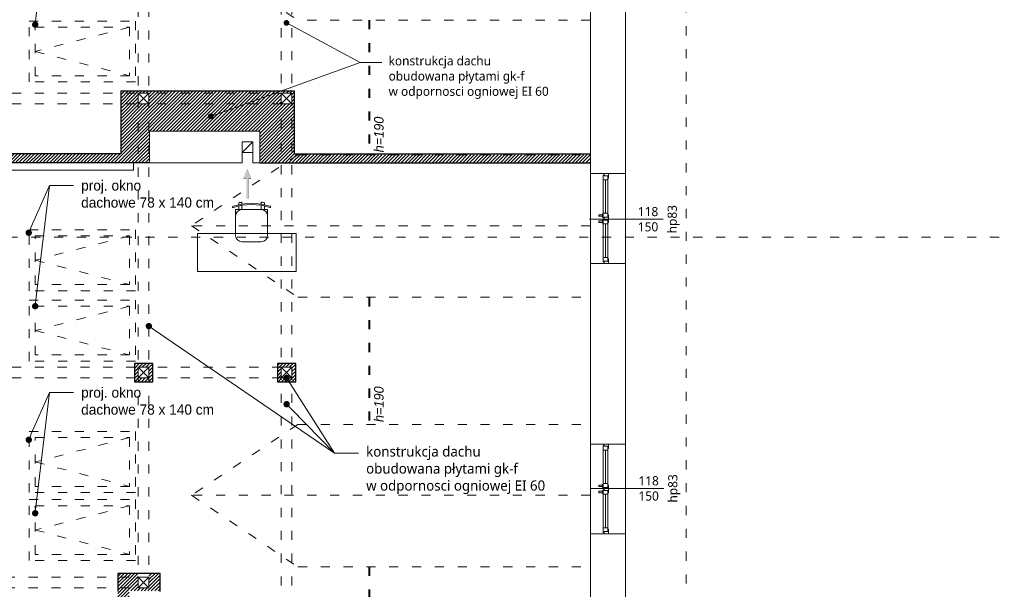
# Model space of a CAD drawing. Header units: millimetres. Extents: x -221 to 149158, y -114258 to 0.
# Tile 25 of 219: x 128173 to 129467, y -95771 to -95023. Entities that reach past the tile are written whole.
import ezdxf
from ezdxf import colors
from ezdxf.entities.mleader import LeaderData, LeaderLine
from ezdxf.enums import TextEntityAlignment as Align
from ezdxf.math import Vec2, Vec3

# ---------------------------------------------------------------- set-up
doc = ezdxf.new("R2010")
doc.units = ezdxf.units.MM
doc.linetypes.add('ACAD_ISO03W100', pattern=[30, 12, -18])
doc.layers.get('0').update_dxf_attribs({"lineweight": 0})
for name, color, linetype, lineweight, true_color in [('A-przekrycieram.ART', 7, 'Continuous', 0, 0xffffff), ('instalacje_arch', 7, 'Continuous', 30, 0xd60000), ('wypełnienie 2', 7, 'Continuous', 0, 0x363636)]:
    doc.layers.add(name, color=color, linetype=linetype, lineweight=lineweight, true_color=true_color)
for name, color, linetype, lineweight in [('OPIS', 4, 'Continuous', 9), ('opis..KF', 250, 'Continuous', 15), ('pomocnicza', 30, 'Continuous', 0), ('stolarka_arch', 250, 'Continuous', 5), ('wentylacja..KF', 202, 'Continuous', 15), ('ściana pro..KF', 222, 'Continuous', 30), ('ściany ist..KF', 61, 'Continuous', 5)]:
    doc.layers.add(name, color=color, linetype=linetype, lineweight=lineweight)
doc.styles.add('ARCH', font='segoeuil.ttf')
pattern_1 = [(45, (-308.0725, -60182.9095), (-2.24506403, 2.24506403), [])]

# ---------------------------------------------------------------- blocks, each defined once
blk = doc.blocks.new('*U1677')
at = {"layer": 'A-przekrycieram.ART'}
h = blk.add_hatch(color=256, dxfattribs=at)
h.dxf.hatch_style = 1
h.paths.add_polyline_path([(0, 4200), (5940, 4200), (5940, 0), (0, 0)])
h.paths.add_polyline_path([(200, 4100), (5840, 4100), (5840, 100), (200, 100)], flags=16)
blk = doc.blocks.new('*U632')
at = {"layer": 'stolarka_arch', "lineweight": 0}
blk.add_lwpolyline([(0, 0), (118, 0), (118, -46), (0, -46)], close=True, dxfattribs=at)
at = {"layer": 'stolarka_arch'}
for points in [[(0, -22), (6, -22), (6, -23), (3, -23), (3, -28), (0, -28)], [(3, -23), (8, -23), (8, -29), (2, -29), (2, -28), (3, -28)], [(8, -26), (52, -26), (52, -23), (8, -23)], [(57, -23), (52, -23), (52, -29), (58, -29), (58, -28), (57, -28)], [(54, -22), (64, -22), (64, -23), (61, -23), (61, -28), (57, -28), (57, -23), (54, -23)], [(61, -23), (66, -23), (66, -29), (60, -29), (60, -28), (61, -28)], [(110, -26), (66, -26), (66, -23), (110, -23)], [(115, -23), (110, -23), (110, -29), (116, -29), (116, -28), (115, -28)], [(118, -22), (112, -22), (112, -23), (115, -23), (115, -28), (118, -28)], [(8, -26), (52, -26), (52, -29), (8, -29)], [(57, -30), (53, -30), (53, -29), (57, -29)], [(56, -35), (54, -35), (54, -30), (56, -30)], [(65, -30), (61, -30), (61, -29), (65, -29)], [(64, -35), (62, -35), (62, -30), (64, -30)], [(110, -26), (66, -26), (66, -29), (110, -29)]]:
    blk.add_lwpolyline(points, close=True, dxfattribs=at)
blk = doc.blocks.new('*U619')
at = {"layer": 'opis..KF'}
blk.add_line((20, 0), (-77, 0), dxfattribs=at)
at = {"layer": 'opis..KF', "style": 'ARCH', "flags": 12}
for tag, p in [('150', (0, 10)), ('120', (0, -10))]:
    blk.add_attdef(tag, text='', height=12, dxfattribs=at).set_placement(p, align=Align.MIDDLE_CENTER)
blk.add_attdef('hp', text='', height=12, rotation=90, dxfattribs=at).set_placement((31.7, 0), align=Align.MIDDLE_CENTER)
blk = doc.blocks.new('*U620')
at = {"layer": 'opis..KF'}
blk.add_line((20, 0), (-77, 0), dxfattribs=at)
at = {"layer": 'opis..KF', "style": 'ARCH', "flags": 12}
for tag, p in [('150', (0, 10)), ('120', (0, -10))]:
    blk.add_attdef(tag, text='', height=12, dxfattribs=at).set_placement(p, align=Align.MIDDLE_CENTER)
blk.add_attdef('hp', text='', height=12, rotation=90, dxfattribs=at).set_placement((31.7, 0), align=Align.MIDDLE_CENTER)
blk = doc.blocks.new('*U517')
at = {"layer": 'instalacje_arch', "color": 41, "linetype": 'ACAD_ISO03W100', "lineweight": 9, "true_color": 0xf4ee51}
blk.add_line((0, -2912.1), (0, -145), dxfattribs=at)
at = {"layer": 'instalacje_arch', "color": 41, "true_color": 0xf4ee51, "style": 'ARCH'}
for tag, p in [('P1', (0, 0)), ('P2', (0, -3057.1))]:
    blk.add_attdef(tag, text='', height=20, rotation=90, dxfattribs=at).set_placement(p, align=Align.MIDDLE_CENTER)
blk = doc.blocks.new('krzesło')
for p, q in [((5.7, 41.6), (5.7, 41.6)), ((1.8, 29.3), (-0.8, 29.3)), ((2.6, 33.5), (0, 33.5)), ((9.1, 29.3), (3.5, 29.3)), ((9.1, 33.5), (4.3, 33.5)), ((9.1, 37.7), (42.8, 37.7)), ((9.1, -4.4), (9.1, 37.7)), ((51.2, 29.3), (51.2, 4)), ((1.8, 4), (-0.8, 4)), ((9.1, 4), (3.5, 4)), ((2.6, -0.2), (0, -0.2)), ((9.1, -0.2), (4.3, -0.2)), ((5.7, -8.3), (5.7, -8.3)), ((42.8, -4.4), (9.1, -4.4))]:
    blk.add_line(p, q)
for centre, radius, start, end in [((79.1, 16.7), 78.3, 161.8381, 198.1619), ((79.1, 16.7), 76.7, 161.8381, 198.1619), ((5.5, 40.8), 0.841, 71.2164, 161.8381), ((5.5, 40.8), 0.841, 341.8381, 71.2164), ((79.1, 16.7), 80.9, 167.9968, 171.0267), ((17.5, 29.3), 8.41, 90, 180), ((42.8, 29.3), 8.41, 0, 90), ((79.1, 16.7), 80.9, 188.9733, 192.0032), ((17.5, 4), 8.41, 180, 270), ((42.8, 4), 8.41, 270, 0), ((5.5, -7.5), 0.841, 198.1619, 288.7836), ((5.5, -7.5), 0.841, 288.7836, 18.1619)]:
    blk.add_arc(centre, radius, start, end)
blk = doc.blocks.new('_Dot')
at = {"color": 0, "linetype": 'ByBlock', "lineweight": -2}
blk.add_line((-0.5, 0), (-1, 0), dxfattribs=at)
at = {"color": 0, "linetype": 'ByBlock', "const_width": 0.5}
blk.add_lwpolyline([(-0.25, 0, 1), (0.25, 0, 1)], format="xyb", close=True, dxfattribs=at)
blk = doc.blocks.new('*U1657')
at = {"layer": 'wentylacja..KF', "lineweight": 5}
h = blk.add_hatch(color=256, dxfattribs=at)
h.dxf.hatch_style = 1
h.paths.add_polyline_path([(12.5, 5), (12.5, 1.2), (38.5, 1.2), (38.5, -1.3), (12.5, -1.3), (12.5, -5), (0, 0)])
at = {"layer": 'wentylacja..KF', "color": 240, "const_width": 0.239}
blk.add_lwpolyline([(12.5, 5), (12.5, 1.2), (38.5, 1.2), (38.5, -1.3), (12.5, -1.3), (12.5, -5), (0, 0)], close=True, dxfattribs=at)

msp = doc.modelspace()

# ---------------------------------------------------------------- hatches: boundary and pattern name
at = {"layer": 'wypełnienie 2', "linetype": 'ByBlock'}
h = msp.add_hatch(dxfattribs=at)
h.set_pattern_fill('ANSI31', color=256)
h.set_pattern_definition(pattern_1)
h.paths.add_polyline_path([(128922.9, -95200.86), (128538.53, -95200.86), (128530.65, -95206.11), (128530.65, -95211.36), (128922.9, -95211.36)])
h.paths.add_polyline_path([(128538.53, -95200.86), (128632.4, -95200.86), (128632.4, -95199.36), (128533.65, -95199.36), (128533.65, -95116.86), (128530.65, -95116.86), (128530.65, -95206.11)])
h.paths.add_polyline_path([(128530.65, -95133.86), (128516.65, -95133.86), (128516.65, -95211.36), (128522.77, -95211.36), (128530.65, -95206.11)])
h.paths.add_polyline_path([(128530.65, -95206.11), (128522.77, -95211.36), (128530.65, -95211.36)], flags=17)
h.paths.add_polyline_path([(128516.65, -95133.86), (128342.65, -95133.86), (128342.65, -95211.36), (128343.4, -95211.36), (128343.4, -95169.86), (128488.4, -95169.86), (128488.4, -95211.36), (128516.65, -95211.36)])
h.paths.add_polyline_path([(128516.65, -95119.86), (128342.65, -95119.86), (128342.65, -95133.86), (128516.65, -95133.86)])
h.paths.add_polyline_path([(128488.19, -95126.97, -1), (128490.54, -95126.12, -1)], flags=16)
h.paths.add_polyline_path([(128516.19, -95116.86), (128342.65, -95116.86), (128342.65, -95119.86), (128507.89, -95119.86)])
h.paths.add_polyline_path([(128530.65, -95116.86), (128516.65, -95116.86), (128516.65, -95119.86), (128530.65, -95119.86)])
h.paths.add_polyline_path([(128328.65, -95116.86), (128305.65, -95116.86), (128305.65, -95119.86), (128328.65, -95119.86)])
h.paths.add_polyline_path([(128342.65, -95116.86), (128328.65, -95116.86), (128328.65, -95119.86), (128342.65, -95119.86)])
h.paths.add_polyline_path([(128328.65, -95119.86), (128305.65, -95119.86), (128305.65, -95133.86), (128328.65, -95133.86)])
h.paths.add_polyline_path([(128328.65, -95133.86), (128305.65, -95133.86), (128305.65, -95199.36), (128065.65, -95199.36), (128065.65, -95211.36), (128070.39, -95211.36), (128328.65, -95211.36)])
h.paths.add_polyline_path([(128342.65, -95133.86), (128328.65, -95133.86), (128328.65, -95211.36), (128342.65, -95211.36)])
h.paths.add_polyline_path([(128065.65, -95199.36), (128022.25, -95199.36), (127966.9, -95199.36), (127966.9, -95211.36), (127974.4, -95211.36), (127974.4, -95308.8), (127986.4, -95308.8), (127986.4, -95211.36), (128065.65, -95211.36)])
h.paths.add_polyline_path([(127986.4, -95308.8), (127974.4, -95308.8), (127974.4, -95336.07), (127986.4, -95336.07)])
h = msp.add_hatch(dxfattribs=at)
h.set_pattern_fill('ANSI31', color=256)
h.set_pattern_definition(pattern_1)
h.paths.add_polyline_path([(128342.65, -95474.86), (128328.65, -95474.86), (128328.65, -95479.86), (128342.65, -95479.86)])
h.paths.add_polyline_path([(128328.65, -95474.86), (128323.65, -95474.86), (128323.65, -95479.86), (128328.65, -95479.86)])
h.paths.add_polyline_path([(128328.65, -95479.86), (128323.65, -95479.86), (128323.65, -95493.86), (128328.65, -95493.86)])
h.paths.add_polyline_path([(128328.65, -95493.86), (128323.65, -95493.86), (128323.65, -95498.86), (128328.65, -95498.86)])
h.paths.add_polyline_path([(128342.65, -95493.86), (128328.65, -95493.86), (128328.65, -95498.86), (128342.65, -95498.86)])
h.paths.add_polyline_path([(128347.65, -95493.86), (128342.65, -95493.86), (128342.65, -95498.86), (128347.65, -95498.86)])
h.paths.add_polyline_path([(128347.65, -95479.86), (128342.65, -95479.86), (128342.65, -95493.86), (128347.65, -95493.86)])
h.paths.add_polyline_path([(128347.65, -95474.86), (128342.65, -95474.86), (128342.65, -95479.86), (128347.65, -95479.86)])
h = msp.add_hatch(dxfattribs=at)
h.set_pattern_fill('ANSI31', color=256)
h.set_pattern_definition(pattern_1)
h.paths.add_polyline_path([(128516.65, -95479.86), (128511.65, -95479.86), (128511.65, -95493.86), (128516.65, -95493.86)])
h.paths.add_polyline_path([(128530.65, -95474.86), (128516.65, -95474.86), (128516.65, -95479.86), (128530.65, -95479.86)])
h.paths.add_polyline_path([(128516.65, -95474.86), (128511.65, -95474.86), (128511.65, -95479.86), (128516.65, -95479.86)])
h.paths.add_polyline_path([(128516.65, -95493.86), (128511.65, -95493.86), (128511.65, -95498.86), (128516.65, -95498.86)])
h.paths.add_polyline_path([(128530.65, -95493.86), (128524.9, -95493.86, -0.2565659), (128524.32, -95494.91, -0.5916395), (128522.4, -95493.86), (128516.65, -95493.86), (128516.65, -95498.86), (128530.65, -95498.86)])
h.paths.add_polyline_path([(128535.65, -95474.86), (128530.65, -95474.86), (128530.65, -95498.86), (128535.65, -95498.86)])
h = msp.add_hatch(dxfattribs=at)
h.set_pattern_fill('ANSI31', color=256)
h.set_pattern_definition(pattern_1)
h.paths.add_polyline_path([(128357.4, -95750.46), (128342.65, -95750.46), (128342.65, -95769.46), (128328.65, -95769.46), (128301.9, -95769.46), (128301.9, -95774.46), (128301.9, -95967.36), (128069.06, -95967.36), (128065.65, -95970.99), (128065.65, -95979.36), (128301.9, -95979.36), (128301.9, -95989.36), (128342.65, -95989.36), (128342.65, -96003.36), (128342.65, -96008.36), (128357.4, -96008.36), (128357.4, -95979.36), (128316.9, -95979.36), (128316.9, -95773.36), (128357.4, -95773.36)])
h.paths.add_polyline_path([(128328.65, -95755.46), (128301.9, -95755.46), (128301.9, -95769.46), (128328.65, -95769.46)], flags=17)
h.paths.add_polyline_path([(128328.65, -95750.46), (128301.9, -95750.46), (128301.9, -95755.46), (128328.65, -95755.46)], flags=17)
h.paths.add_polyline_path([(128328.65, -95989.36), (128301.9, -95989.36), (128301.9, -96002.86), (128328.65, -96002.86)], flags=17)
h.paths.add_polyline_path([(128328.65, -96002.86), (128301.9, -96002.86), (128301.9, -96008.36), (128328.65, -96008.36)], flags=17)
h.paths.add_polyline_path([(128342.65, -96003.36), (128328.65, -96003.36), (128328.65, -96008.36), (128342.65, -96008.36)], flags=17)
h.paths.add_polyline_path([(128065.65, -95970.99), (128057.81, -95979.36), (128065.65, -95979.36)])
h.paths.add_polyline_path([(128516.65, -95967.36), (128371.4, -95967.36), (128371.4, -95979.36), (128516.65, -95979.36)])
h.paths.add_polyline_path([(128530.65, -95967.36), (128516.65, -95967.36), (128516.65, -95979.36), (128530.65, -95979.36)])

# ---------------------------------------------------------------- linework, layer by layer
at = {"linetype": 'ACAD_ISO03W100'}
for p, q in [((128328.65, -95769.46), (128328.65, -94377.86)), ((128342.65, -95769.46), (128342.65, -94377.86)), ((128516.65, -96396.46), (128516.65, -94377.86)), ((128530.65, -96396.46), (128530.65, -94377.86)), ((128398.9, -94929.86), (128538.53, -95023.86)), ((128922.9, -95023.86), (128538.53, -95023.86)), ((128317.26, -95032.99), (128193.26, -95064.99)), ((128193.26, -95064.99), (128317.26, -95096.99)), ((127802.65, -95119.86), (128328.65, -95119.86)), ((128516.65, -95119.86), (128342.65, -95119.86)), ((127802.65, -95133.86), (128328.65, -95133.86)), ((128516.65, -95133.86), (128342.65, -95133.86)), ((128538.53, -95200.86), (128398.9, -95293.86)), ((128538.53, -95200.86), (128922.9, -95200.86)), ((128922.9, -95293.86), (128398.9, -95293.86)), ((128398.9, -95293.86), (128538.53, -95387.86)), ((128317.26, -95307.17), (128193.26, -95339.17)), ((128193.26, -95339.17), (128317.26, -95371.17)), ((128538.53, -95387.86), (128922.9, -95387.86)), ((128317.26, -95399.59), (128193.26, -95431.59)), ((128193.26, -95431.59), (128317.26, -95463.59)), ((127802.65, -95479.86), (128328.65, -95479.86)), ((128516.65, -95479.86), (128342.65, -95479.86)), ((127802.65, -95493.86), (128328.65, -95493.86)), ((128516.65, -95493.86), (128342.65, -95493.86)), ((128538.53, -95554.86), (128398.9, -95647.86)), ((128538.53, -95554.86), (128922.9, -95554.86)), ((128317.26, -95572.17), (128193.26, -95604.17)), ((128193.26, -95604.17), (128317.26, -95636.17)), ((128922.9, -95647.86), (128398.9, -95647.86)), ((128398.9, -95647.86), (128538.53, -95741.86)), ((128317.26, -95661.59), (128193.26, -95693.59)), ((128193.26, -95693.59), (128317.26, -95725.59)), ((128538.53, -95741.86), (128922.9, -95741.86)), ((127614.65, -95755.46), (128328.65, -95755.46)), ((127614.65, -95769.46), (128328.65, -95769.46))]:
    msp.add_line(p, q, dxfattribs=at)
for p, q in [((128465.4, -95197.61), (128479.4, -95183.61)), ((128465.4, -95197.61), (128465.4, -95211.36)), ((128479.4, -95197.61), (128479.4, -95211.36))]:
    msp.add_line(p, q)
msp.add_lwpolyline([(127084.9, -94251.86), (129048.9, -94251.86), (129048.9, -95875.86), (129260.9, -95876.33), (129256.4, -96631.42), (129162.04, -96631.42), (129162.04, -97089.24), (129260.9, -97089.24), (129260.9, -97606.78), (129019.53, -97852.86), (127438.49, -97852.86)], dxfattribs=at)
for points in [[(128185.26, -95104.99), (128185.26, -95024.99), (128325.26, -95024.99), (128325.26, -95104.99)], [(128193.26, -95096.99), (128193.26, -95032.99), (128317.26, -95032.99), (128317.26, -95096.99)], [(128185.26, -95379.17), (128185.26, -95299.17), (128325.26, -95299.17), (128325.26, -95379.17)], [(128193.26, -95371.17), (128193.26, -95307.17), (128317.26, -95307.17), (128317.26, -95371.17)], [(128185.26, -95471.59), (128185.26, -95391.59), (128325.26, -95391.59), (128325.26, -95471.59)], [(128193.26, -95463.59), (128193.26, -95399.59), (128317.26, -95399.59), (128317.26, -95463.59)], [(128185.26, -95644.17), (128185.26, -95564.17), (128325.26, -95564.17), (128325.26, -95644.17)], [(128193.26, -95636.17), (128193.26, -95572.17), (128317.26, -95572.17), (128317.26, -95636.17)], [(128185.26, -95733.59), (128185.26, -95653.59), (128325.26, -95653.59), (128325.26, -95733.59)], [(128193.26, -95725.59), (128193.26, -95661.59), (128317.26, -95661.59), (128317.26, -95725.59)]]:
    msp.add_lwpolyline(points, close=True, dxfattribs=at)
for points in [[(128465.4, -95183.61), (128479.4, -95183.61), (128479.4, -95197.61), (128465.4, -95197.61)], [(128122.5, -95211.36), (128122.5, -95220.98), (128322.5, -95220.98), (128322.5, -95211.36)]]:
    msp.add_lwpolyline(points, close=True)
msp.add_lwpolyline([(128406.36, -95354.11), (128406.36, -95304.11), (128536.36, -95304.11), (128536.36, -95354.11), (128406.36, -95354.11)])
at = {"layer": 'pomocnicza', "color": 114, "linetype": 'ACAD_ISO03W100', "lineweight": 40, "true_color": 0x139b48}
for p, q in [((128632.4, -95023.86), (128632.4, -95200.86)), ((128632.4, -95387.86), (128632.4, -95554.86)), ((128632.4, -95741.86), (128632.4, -96291.32))]:
    msp.add_line(p, q, dxfattribs=at)
at = {"layer": 'ściana pro..KF', "linetype": 'ByBlock'}
for p, q in [((128305.65, -95116.86), (128305.65, -95199.36)), ((128305.65, -95116.86), (128533.65, -95116.86)), ((128533.65, -95116.86), (128533.65, -95199.36)), ((128305.65, -95199.36), (127966.9, -95199.36)), ((128533.65, -95199.36), (128922.9, -95199.36)), ((128343.4, -95211.36), (127986.4, -95211.36)), ((128488.4, -95211.36), (128922.9, -95211.36))]:
    msp.add_line(p, q, dxfattribs=at)
for points in [[(128323.65, -95498.86), (128347.65, -95498.86), (128347.65, -95474.86), (128323.65, -95474.86)], [(128511.65, -95498.86), (128535.65, -95498.86), (128535.65, -95474.86), (128511.65, -95474.86)]]:
    msp.add_lwpolyline(points, close=True, dxfattribs=at)
msp.add_lwpolyline([(128357.4, -95774.46), (128357.4, -95750.46), (128301.9, -95750.46), (128301.9, -95774.46)], dxfattribs=at)
at = {"layer": 'ściany ist..KF', "linetype": 'ByBlock'}
for p, q in [((128328.65, -95119.86), (128342.65, -95133.86)), ((128328.65, -95133.86), (128342.65, -95119.86)), ((128516.65, -95119.86), (128530.65, -95133.86)), ((128516.65, -95133.86), (128530.65, -95119.86)), ((128343.4, -95211.36), (128343.4, -95169.86)), ((128343.4, -95169.86), (128488.4, -95169.86)), ((128488.4, -95169.86), (128488.4, -95211.36)), ((128465.4, -95211.36), (128343.4, -95211.36)), ((128488.4, -95211.36), (128479.4, -95211.36)), ((128328.65, -95479.86), (128342.65, -95493.86)), ((128328.65, -95493.86), (128342.65, -95479.86)), ((128328.65, -95479.86), (128342.65, -95493.86)), ((128328.65, -95493.86), (128342.65, -95479.86)), ((128516.65, -95479.86), (128530.65, -95493.86)), ((128516.65, -95493.86), (128530.65, -95479.86)), ((128328.65, -95755.46), (128342.65, -95769.46)), ((128328.65, -95769.46), (128342.65, -95755.46))]:
    msp.add_line(p, q, dxfattribs=at)
for points in [[(128922.9, -95225.42), (128968.9, -95225.42), (128968.9, -94970.15), (128922.9, -94970.15)], [(128328.65, -95133.86), (128342.65, -95133.86), (128342.65, -95119.86), (128328.65, -95119.86)], [(128530.65, -95133.86), (128516.65, -95133.86), (128516.65, -95119.86), (128530.65, -95119.86)], [(128922.9, -95580.59), (128968.9, -95580.59), (128968.9, -95343.42), (128922.9, -95343.42)], [(128328.65, -95493.86), (128342.65, -95493.86), (128342.65, -95479.86), (128328.65, -95479.86)], [(128516.65, -95493.86), (128530.65, -95493.86), (128530.65, -95479.86), (128516.65, -95479.86)], [(128328.65, -95769.46), (128342.65, -95769.46), (128342.65, -95755.46), (128328.65, -95755.46)]]:
    msp.add_lwpolyline(points, close=True, dxfattribs=at)
for points in [[(128328.65, -95119.86), (128342.65, -95119.86), (128342.65, -95133.86), (128328.65, -95133.86), (128328.65, -95119.86)], [(128516.65, -95119.86), (128530.65, -95119.86), (128530.65, -95133.86), (128516.65, -95133.86), (128516.65, -95119.86)], [(128328.65, -95479.86), (128342.65, -95479.86), (128342.65, -95493.86), (128328.65, -95493.86), (128328.65, -95479.86)], [(128328.65, -95479.86), (128342.65, -95479.86), (128342.65, -95493.86), (128328.65, -95493.86), (128328.65, -95479.86)], [(128516.65, -95479.86), (128530.65, -95479.86), (128530.65, -95493.86), (128516.65, -95493.86), (128516.65, -95479.86)], [(128922.9, -95698.59), (128968.9, -95698.59), (128968.9, -95955.86), (129180.9, -95955.86), (129180.9, -96623.86), (129092.9, -96623.86), (129092.9, -96734.86), (129046.9, -96734.86), (129046.9, -96577.86), (129134.9, -96577.86), (129134.9, -96001.86), (128922.9, -96001.86), (128922.9, -95698.59)], [(128328.65, -95755.46), (128342.65, -95755.46), (128342.65, -95769.46), (128328.65, -95769.46), (128328.65, -95755.46)]]:
    msp.add_lwpolyline(points, dxfattribs=at)

# ---------------------------------------------------------------- block references
msp.add_blockref('*U1677', (124925.8, -98182.7))
at = {"rotation": 269.9999999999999}
msp.add_blockref('krzesło', (128460.98, -95263.65), dxfattribs=at)
ref = msp.add_blockref('*U619', (128998.74, -95285.29))
ref.add_attrib('150', '118', dxfattribs={"layer": 'opis..KF', "height": 12, "style": 'ARCH'}).set_placement((128998.74, -95275.29), align=Align.MIDDLE_CENTER)
ref.add_attrib('120', '150', dxfattribs={"layer": 'opis..KF', "height": 12, "style": 'ARCH'}).set_placement((128998.74, -95295.29), align=Align.MIDDLE_CENTER)
ref.add_attrib('hp', 'hp83', dxfattribs={"layer": 'opis..KF', "height": 12, "rotation": 90, "style": 'ARCH'}).set_placement((129030.48, -95285.29), align=Align.MIDDLE_CENTER)
ref = msp.add_blockref('*U620', (128999.51, -95638.9))
ref.add_attrib('150', '118', dxfattribs={"layer": 'opis..KF', "height": 12, "style": 'ARCH'}).set_placement((128999.51, -95628.9), align=Align.MIDDLE_CENTER)
ref.add_attrib('120', '150', dxfattribs={"layer": 'opis..KF', "height": 12, "style": 'ARCH'}).set_placement((128999.51, -95648.9), align=Align.MIDDLE_CENTER)
ref.add_attrib('hp', 'hp83', dxfattribs={"layer": 'opis..KF', "height": 12, "rotation": 90, "style": 'ARCH'}).set_placement((129031.25, -95638.9), align=Align.MIDDLE_CENTER)
at = {"layer": 'OPIS', "rotation": 270}
msp.add_blockref('*U517', (129720.21, -95308.8), dxfattribs=at)
at = {"layer": 'stolarka_arch', "xscale": -1, "rotation": 270}
for p in [(128968.9, -95343.42), (128968.9, -95698.59)]:
    msp.add_blockref('*U632', p, dxfattribs=at)
at = {"layer": 'wentylacja..KF', "rotation": 270}
msp.add_blockref('*U1657', (128471.98, -95219.8), dxfattribs=at)

# ---------------------------------------------------------------- texts
at = {"layer": 'opis..KF', "char_height": 12.48, "attachment_point": 5, "rotation": 90, "style": 'ARCH'}
for insert in [(128645.06, -95174.04), (128645.06, -95528.33)]:
    msp.add_mtext_dynamic_manual_height_columns('{\\fCentury Gothic|b0|i1|c238|p34;h=190}', width=156.7001, gutter_width=70, heights=[0], dxfattribs=dict(at, insert=insert))

# ---------------------------------------------------------------- leaders
at = {"layer": 'opis..KF', "lineweight": 9}
ml = msp.add_multileader_mtext('Standard', dxfattribs=at)
ml.set_content(' ', color=256, style='ARCH')
ml.set_leader_properties(color=256, linetype='ByLayer', lineweight=-1)
ml.set_arrow_properties(name='DOT')
ml.build(insert=Vec2(0, 0))
ml.multileader.update_dxf_attribs({"dogleg_length": 31.74, "arrow_head_size": 8.39})
ctx = ml.context
ctx.base_point, ctx.char_height, ctx.arrow_head_size, ctx.landing_gap_size, ctx.plane_origin = Vec3(128243.6, -94871.31), 13.42, 8.39, 10.06, Vec3(127557.07, -94934.89)
notes = []
notes.append((ctx, [(1, (1, 1, 0), (128211.86, -94871.31), (1, 0), 31.74, [(0, [(128193.26, -95029.74)], 0, [])])]))
ctx.mtext.insert, ctx.mtext.width, ctx.mtext.flow_direction = Vec3(128253.66, -94864.6), 152.5547, 5
ml = msp.add_multileader_mtext('Standard', dxfattribs=at)
ml.set_content('konstrukcja dachu\\Pobudowana płytami gk-f\\Pw odpornosci ogniowej EI 60', color=256, style='ARCH')
ml.set_leader_properties(color=256, linetype='ByLayer', lineweight=-1)
ml.set_arrow_properties(name='DOT')
ml.build(insert=Vec2(0, 0))
ml.multileader.update_dxf_attribs({"arrow_head_size": 7.5})
ctx = ml.context
ctx.base_point, ctx.char_height, ctx.arrow_head_size, ctx.landing_gap_size, ctx.plane_origin = Vec3(128648.72, -95079.25), 12, 7.5, 9, Vec3(127638.15, -95174.62)
notes.append((ctx, [(1, (1, 1, 0), (128620.33, -95079.25), (1, 0), 28.39, [(0, [(128523.47, -95027.41)], 0, [])])]))
ctx.mtext.insert, ctx.mtext.flow_direction = Vec3(128657.72, -95071.24), 5
ml = msp.add_multileader_mtext('Standard', dxfattribs=at)
ml.set_content(' ', color=256, style='ARCH')
ml.set_leader_properties(color=256, linetype='ByLayer', lineweight=-1)
ml.set_arrow_properties(name='DOT')
ml.build(insert=Vec2(0, 0))
ml.multileader.update_dxf_attribs({"arrow_head_size": 7.5})
ctx = ml.context
ctx.base_point, ctx.char_height, ctx.arrow_head_size, ctx.landing_gap_size, ctx.plane_origin = Vec3(128646.02, -95079.25), 12, 7.5, 9, Vec3(127638.15, -95174.62)
notes.append((ctx, [(1, (1, 1, 0), (128620.33, -95079.25), (1, 0), 25.68, [(0, [(128423.88, -95150.19)], 0, [])])]))
ctx.mtext.insert, ctx.mtext.width, ctx.mtext.flow_direction = Vec3(128655.02, -95073.25), 228.832, 5
ml = msp.add_multileader_mtext('Standard', dxfattribs=at)
ml.set_content('{\\fCentury Gothic|b0|i0|c238|p34;proj. okno \\Pdachowe 78 x 140 cm}', color=256, style='ARCH')
ml.set_leader_properties(color=256, linetype='ByLayer', lineweight=-1)
ml.set_arrow_properties(name='DOT')
ml.build(insert=Vec2(0, 0))
ml.multileader.update_dxf_attribs({"dogleg_length": 31.74, "arrow_head_size": 8.39})
ctx = ml.context
ctx.base_point, ctx.char_height, ctx.arrow_head_size, ctx.landing_gap_size, ctx.plane_origin = Vec3(128243.6, -95241.16), 13.4164, 8.39, 10.06, Vec3(128557.08, -95157.33)
notes.append((ctx, [(1, (1, 1, 0), (128211.86, -95241.16), (1, 0), 31.74, [(0, [(128184.75, -95303.1)], 0, [])])]))
ctx.mtext.insert, ctx.mtext.flow_direction = Vec3(128253.66, -95234.29), 5
ml = msp.add_multileader_mtext('Standard', dxfattribs=at)
ml.set_content(' ', color=256, style='ARCH')
ml.set_leader_properties(color=256, linetype='ByLayer', lineweight=-1)
ml.set_arrow_properties(name='DOT')
ml.build(insert=Vec2(0, 0))
ml.multileader.update_dxf_attribs({"dogleg_length": 31.74, "arrow_head_size": 8.39})
ctx = ml.context
ctx.base_point, ctx.char_height, ctx.arrow_head_size, ctx.landing_gap_size, ctx.plane_origin = Vec3(128243.6, -95241.16), 13.42, 8.39, 10.06, Vec3(127557.07, -95304.74)
notes.append((ctx, [(1, (1, 1, 0), (128211.86, -95241.16), (1, 0), 31.74, [(0, [(128193.26, -95399.59)], 0, [])])]))
ctx.mtext.insert, ctx.mtext.width, ctx.mtext.flow_direction = Vec3(128253.66, -95234.45), 152.5547, 5
ml = msp.add_multileader_mtext('Standard', dxfattribs=at)
ml.set_content(' ', color=256, style='ARCH')
ml.set_leader_properties(color=256, linetype='ByLayer', lineweight=-1)
ml.set_arrow_properties(name='DOT')
ml.build(insert=Vec2(0, 0))
ml.multileader.update_dxf_attribs({"dogleg_length": 31.74, "arrow_head_size": 8.39})
ctx = ml.context
ctx.base_point, ctx.char_height, ctx.arrow_head_size, ctx.landing_gap_size, ctx.plane_origin = Vec3(128618.17, -95592.62), 13.42, 8.39, 10.06, Vec3(127931.64, -95666.57)
notes.append((ctx, [(1, (1, 1, 0), (128586.43, -95592.62), (1, 0), 31.74, [(0, [(128342.65, -95425.68)], 0, [])])]))
ctx.mtext.insert, ctx.mtext.width, ctx.mtext.flow_direction = Vec3(128628.23, -95585.91), 152.5547, 5
ml = msp.add_multileader_mtext('Standard', dxfattribs=at)
ml.set_content('konstrukcja dachu\\Pobudowana płytami gk-f\\Pw odpornosci ogniowej EI 60', color=256, style='ARCH')
ml.set_leader_properties(color=256, linetype='ByLayer', lineweight=-1)
ml.set_arrow_properties(name='DOT')
ml.build(insert=Vec2(0, 0))
ml.multileader.update_dxf_attribs({"dogleg_length": 31.74, "arrow_head_size": 8.39})
ctx = ml.context
ctx.base_point, ctx.char_height, ctx.arrow_head_size, ctx.landing_gap_size, ctx.plane_origin = Vec3(128618.17, -95592.62), 13.4164, 8.39, 10.06, Vec3(127931.64, -95656.2)
notes.append((ctx, [(1, (1, 1, 0), (128586.43, -95592.62), (1, 0), 31.74, [(0, [(128523.65, -95493.86)], 0, [])])]))
ctx.mtext.insert, ctx.mtext.flow_direction = Vec3(128628.23, -95583.66), 5
ml = msp.add_multileader_mtext('Standard', dxfattribs=at)
ml.set_content('{\\fCentury Gothic|b0|i0|c238|p34;proj. okno \\Pdachowe 78 x 140 cm}', color=256, style='ARCH')
ml.set_leader_properties(color=256, linetype='ByLayer', lineweight=-1)
ml.set_arrow_properties(name='DOT')
ml.build(insert=Vec2(0, 0))
ml.multileader.update_dxf_attribs({"dogleg_length": 31.74, "arrow_head_size": 8.39})
ctx = ml.context
ctx.base_point, ctx.char_height, ctx.arrow_head_size, ctx.landing_gap_size, ctx.plane_origin = Vec3(128243.6, -95513.13), 13.4164, 8.39, 10.06, Vec3(128557.08, -95429.3)
notes.append((ctx, [(1, (1, 1, 0), (128211.86, -95513.13), (1, 0), 31.74, [(0, [(128184.75, -95575.07)], 0, [])])]))
ctx.mtext.insert, ctx.mtext.flow_direction = Vec3(128253.66, -95506.25), 5
ml = msp.add_multileader_mtext('Standard', dxfattribs=at)
ml.set_content(' ', color=256, style='ARCH')
ml.set_leader_properties(color=256, linetype='ByLayer', lineweight=-1)
ml.set_arrow_properties(name='DOT')
ml.build(insert=Vec2(0, 0))
ml.multileader.update_dxf_attribs({"dogleg_length": 31.74, "arrow_head_size": 8.39})
ctx = ml.context
ctx.base_point, ctx.char_height, ctx.arrow_head_size, ctx.landing_gap_size, ctx.plane_origin = Vec3(128243.6, -95513.13), 13.42, 8.39, 10.06, Vec3(127557.07, -95576.71)
notes.append((ctx, [(1, (1, 1, 0), (128211.86, -95513.13), (1, 0), 31.74, [(0, [(128193.26, -95671.56)], 0, [])])]))
ctx.mtext.insert, ctx.mtext.width, ctx.mtext.flow_direction = Vec3(128253.66, -95506.42), 152.5547, 5
ml = msp.add_multileader_mtext('Standard', dxfattribs=at)
ml.set_content(' ', color=256, style='ARCH')
ml.set_leader_properties(color=256, linetype='ByLayer', lineweight=-1)
ml.set_arrow_properties(name='DOT')
ml.build(insert=Vec2(0, 0))
ml.multileader.update_dxf_attribs({"dogleg_length": 31.74, "arrow_head_size": 8.39})
ctx = ml.context
ctx.base_point, ctx.char_height, ctx.arrow_head_size, ctx.landing_gap_size, ctx.plane_origin = Vec3(128618.17, -95592.62), 13.42, 8.39, 10.06, Vec3(127931.64, -95656.2)
notes.append((ctx, [(1, (1, 1, 0), (128586.43, -95592.62), (1, 0), 31.74, [(0, [(128523.72, -95528.28)], 0, [])])]))
ctx.mtext.insert, ctx.mtext.width, ctx.mtext.flow_direction = Vec3(128628.23, -95585.91), 152.5547, 5
for ctx, leaders in notes:
    for number, flags, end, landing, length, lines in leaders:
        leader = LeaderData()
        leader.index, (leader.has_last_leader_line, leader.has_dogleg_vector, leader.attachment_direction) = number, flags
        leader.last_leader_point, leader.dogleg_vector, leader.dogleg_length = Vec3(end), Vec3(landing), length
        for number, points, colour, breaks in lines:
            line = LeaderLine()
            line.index, line.vertices, line.color, line.breaks = number, Vec3.list(points), colors.encode_raw_color(colour), breaks
            leader.lines.append(line)
        ctx.leaders.append(leader)

doc.saveas('drawing.dxf')
